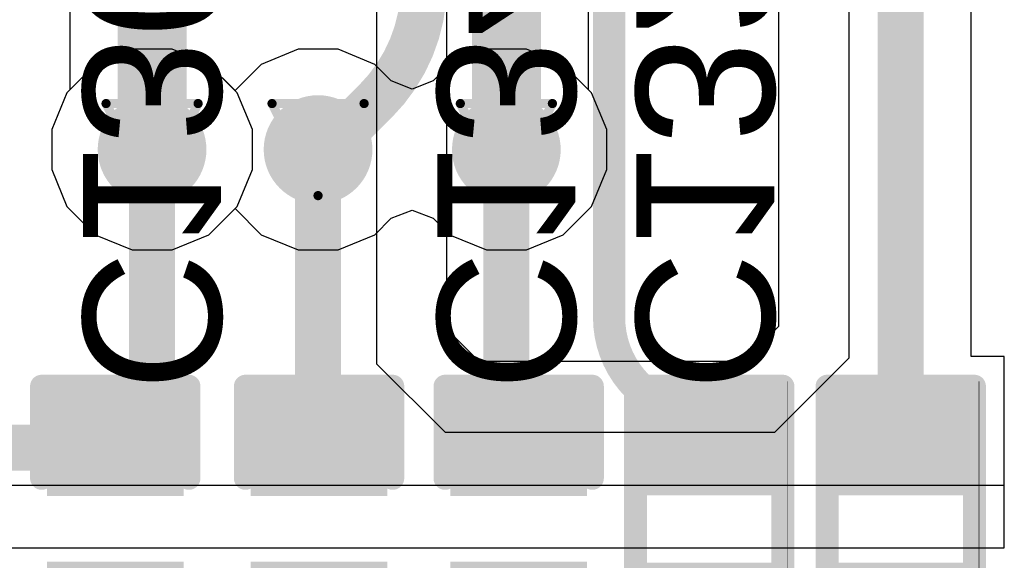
# Model space of a CAD drawing. Header units: inches. Extents: x 0 to 12.2, y 0 to 7.
# Tile 51 of 154: x 2.805 to 3.019, y 1.276 to 1.393. Entities that reach past the tile are written whole.
import ezdxf

# ---------------------------------------------------------------- set-up
doc = ezdxf.new("R2010")
doc.units = ezdxf.units.IN
doc.header["$MEASUREMENT"] = 0
for name, color, linetype in [('Bottom Layer', 5, 'Continuous'), ('Bottom Overlay', 54, 'Continuous'), ('Drill Drawing', 1, 'Continuous'), ('Layer 1', 16, 'Continuous'), ('Layer 2', 76, 'Continuous'), ('Top Layer', 1, 'Continuous'), ('Top Overlay', 2, 'Continuous'), ('Top Paste', 8, 'Continuous'), ('Top Solder', 216, 'Continuous'), ('Via Holes', 16, 'Continuous')]:
    doc.layers.add(name, color=color, linetype=linetype)
doc.styles.add('Arial', font='txt', dxfattribs={"height": 0.2})

# ---------------------------------------------------------------- blocks, each defined once
blk = doc.blocks.new('R___0402_73')
at = {"layer": 'Top Layer'}
for points in [[(-0.0275, -0.0125), (-0.0275, 0.0125), (-0.0095, 0.0125), (-0.0095, -0.0125)], [(0.0095, -0.0125), (0.0095, 0.0125), (0.0275, 0.0125), (0.0275, -0.0125)]]:
    blk.add_hatch(color=1, dxfattribs=at).paths.add_polyline_path(points)
at = {"layer": 'Top Paste'}
for points in [[(-0.0275, -0.0125), (-0.0275, 0.0125), (-0.0095, 0.0125), (-0.0095, -0.0125)], [(0.0095, -0.0125), (0.0095, 0.0125), (0.0275, 0.0125), (0.0275, -0.0125)]]:
    blk.add_hatch(color=8, dxfattribs=at).paths.add_polyline_path(points)
at = {"layer": 'Top Solder'}
for points in [[(-0.02967, -0.01467), (-0.02967, 0.01467), (-0.00733, 0.01467), (-0.00733, -0.01467)], [(0.00733, -0.01467), (0.00733, 0.01467), (0.02967, 0.01467), (0.02967, -0.01467)]]:
    blk.add_hatch(color=216, dxfattribs=at).paths.add_polyline_path(points)
at = {"layer": 'Top Overlay'}
for points, const_width in [([(0.031, 0.016), (-0.031, 0.016)], 0.005), ([(-0.031, 0.016), (-0.031, -0.016)], 0.005), ([(0.031, 0.016), (0.031, -0.016)], 0.005), ([(-0.031, -0.016), (0.031, -0.016)], 0.005), ([(-0.032, -0.017), (0.032, -0.017)], 0.000127)]:
    blk.add_lwpolyline(points, dxfattribs=dict(at, const_width=const_width))
for points, const_width in [([(-0.03225, 0.016, 1), (-0.02975, 0.016, 1)], 0.0025), ([(-0.03225, 0.016, 1), (-0.02975, 0.016, 1)], 0.0025), ([(0.02975, 0.016, 1), (0.03225, 0.016, 1)], 0.0025), ([(0.02975, 0.016, 1), (0.03225, 0.016, 1)], 0.0025), ([(-0.03225, -0.016, 1), (-0.02975, -0.016, 1)], 0.0025), ([(-0.03225, -0.016, 1), (-0.02975, -0.016, 1)], 0.0025), ([(0.02975, -0.016, 1), (0.03225, -0.016, 1)], 0.0025), ([(0.02975, -0.016, 1), (0.03225, -0.016, 1)], 0.0025), ([(-0.03203, -0.017, 1), (-0.03197, -0.017, 1)], 0.0000635), ([(0.03197, -0.017, 1), (0.03203, -0.017, 1)], 0.0000635)]:
    blk.add_lwpolyline(points, format="xyb", close=True, dxfattribs=dict(at, const_width=const_width))
blk = doc.blocks.new('R___0402_74')
at = {"layer": 'Top Layer'}
for points in [[(-0.0275, -0.0125), (-0.0275, 0.0125), (-0.0095, 0.0125), (-0.0095, -0.0125)], [(0.0095, -0.0125), (0.0095, 0.0125), (0.0275, 0.0125), (0.0275, -0.0125)]]:
    blk.add_hatch(color=1, dxfattribs=at).paths.add_polyline_path(points)
at = {"layer": 'Top Paste'}
for points in [[(-0.0275, -0.0125), (-0.0275, 0.0125), (-0.0095, 0.0125), (-0.0095, -0.0125)], [(0.0095, -0.0125), (0.0095, 0.0125), (0.0275, 0.0125), (0.0275, -0.0125)]]:
    blk.add_hatch(color=8, dxfattribs=at).paths.add_polyline_path(points)
at = {"layer": 'Top Solder'}
for points in [[(-0.02967, -0.01467), (-0.02967, 0.01467), (-0.00733, 0.01467), (-0.00733, -0.01467)], [(0.00733, -0.01467), (0.00733, 0.01467), (0.02967, 0.01467), (0.02967, -0.01467)]]:
    blk.add_hatch(color=216, dxfattribs=at).paths.add_polyline_path(points)
at = {"layer": 'Top Overlay'}
for points, const_width in [([(-0.031, 0.016), (0.031, 0.016)], 0.005), ([(-0.031, 0.016), (-0.031, -0.016)], 0.005), ([(0.031, 0.016), (0.031, -0.016)], 0.005), ([(0.031, -0.016), (-0.031, -0.016)], 0.005), ([(-0.032, -0.017), (0.032, -0.017)], 0.000127)]:
    blk.add_lwpolyline(points, dxfattribs=dict(at, const_width=const_width))
for points, const_width in [([(-0.03225, 0.016, 1), (-0.02975, 0.016, 1)], 0.0025), ([(-0.03225, 0.016, 1), (-0.02975, 0.016, 1)], 0.0025), ([(0.02975, 0.016, 1), (0.03225, 0.016, 1)], 0.0025), ([(0.02975, 0.016, 1), (0.03225, 0.016, 1)], 0.0025), ([(-0.03225, -0.016, 1), (-0.02975, -0.016, 1)], 0.0025), ([(-0.03225, -0.016, 1), (-0.02975, -0.016, 1)], 0.0025), ([(0.02975, -0.016, 1), (0.03225, -0.016, 1)], 0.0025), ([(0.02975, -0.016, 1), (0.03225, -0.016, 1)], 0.0025), ([(-0.03203, -0.017, 1), (-0.03197, -0.017, 1)], 0.0000635), ([(0.03197, -0.017, 1), (0.03203, -0.017, 1)], 0.0000635)]:
    blk.add_lwpolyline(points, format="xyb", close=True, dxfattribs=dict(at, const_width=const_width))
blk = doc.blocks.new('C___0402_220')
at = {"layer": 'Top Layer'}
for points in [[(-0.0275, -0.0125), (-0.0275, 0.0125), (-0.0095, 0.0125), (-0.0095, -0.0125)], [(0.0095, -0.0125), (0.0095, 0.0125), (0.0275, 0.0125), (0.0275, -0.0125)]]:
    blk.add_hatch(color=1, dxfattribs=at).paths.add_polyline_path(points)
at = {"layer": 'Top Paste'}
for points in [[(-0.0275, -0.0125), (-0.0275, 0.0125), (-0.0095, 0.0125), (-0.0095, -0.0125)], [(0.0095, -0.0125), (0.0095, 0.0125), (0.0275, 0.0125), (0.0275, -0.0125)]]:
    blk.add_hatch(color=8, dxfattribs=at).paths.add_polyline_path(points)
at = {"layer": 'Top Solder'}
for points in [[(-0.02986, -0.01486), (-0.02986, 0.01486), (-0.00714, 0.01486), (-0.00714, -0.01486)], [(0.00714, -0.01486), (0.00714, 0.01486), (0.02986, 0.01486), (0.02986, -0.01486)]]:
    blk.add_hatch(color=216, dxfattribs=at).paths.add_polyline_path(points)
at = {"layer": 'Top Overlay', "const_width": 0.005}
for points in [[(-0.031, 0.016), (-0.011, 0.016)], [(-0.031, 0.016), (-0.031, -0.016)], [(0.011, 0.016), (0.031, 0.016)], [(0.031, 0.016), (0.031, -0.016)], [(-0.031, -0.016), (-0.011, -0.016)], [(0.011, -0.016), (0.031, -0.016)]]:
    blk.add_lwpolyline(points, dxfattribs=at)
at = {"layer": 'Top Overlay', "const_width": 0.0025}
for points in [[(-0.03225, 0.016, 1), (-0.02975, 0.016, 1)], [(-0.03225, 0.016, 1), (-0.02975, 0.016, 1)], [(-0.01225, 0.016, 1), (-0.00975, 0.016, 1)], [(0.00975, 0.016, 1), (0.01225, 0.016, 1)], [(0.02975, 0.016, 1), (0.03225, 0.016, 1)], [(0.02975, 0.016, 1), (0.03225, 0.016, 1)], [(-0.03225, -0.016, 1), (-0.02975, -0.016, 1)], [(-0.03225, -0.016, 1), (-0.02975, -0.016, 1)], [(-0.01225, -0.016, 1), (-0.00975, -0.016, 1)], [(0.00975, -0.016, 1), (0.01225, -0.016, 1)], [(0.02975, -0.016, 1), (0.03225, -0.016, 1)], [(0.02975, -0.016, 1), (0.03225, -0.016, 1)]]:
    blk.add_lwpolyline(points, format="xyb", close=True, dxfattribs=at)
blk = doc.blocks.new('C___0402_223')
at = {"layer": 'Top Layer'}
for points in [[(-0.0275, -0.0125), (-0.0275, 0.0125), (-0.0095, 0.0125), (-0.0095, -0.0125)], [(0.0095, -0.0125), (0.0095, 0.0125), (0.0275, 0.0125), (0.0275, -0.0125)]]:
    blk.add_hatch(color=1, dxfattribs=at).paths.add_polyline_path(points)
at = {"layer": 'Top Paste'}
for points in [[(-0.0275, -0.0125), (-0.0275, 0.0125), (-0.0095, 0.0125), (-0.0095, -0.0125)], [(0.0095, -0.0125), (0.0095, 0.0125), (0.0275, 0.0125), (0.0275, -0.0125)]]:
    blk.add_hatch(color=8, dxfattribs=at).paths.add_polyline_path(points)
at = {"layer": 'Top Solder'}
for points in [[(-0.02986, -0.01486), (-0.02986, 0.01486), (-0.00714, 0.01486), (-0.00714, -0.01486)], [(0.00714, -0.01486), (0.00714, 0.01486), (0.02986, 0.01486), (0.02986, -0.01486)]]:
    blk.add_hatch(color=216, dxfattribs=at).paths.add_polyline_path(points)
at = {"layer": 'Top Overlay', "const_width": 0.005}
for points in [[(-0.031, 0.016), (-0.031, -0.016)], [(-0.031, 0.016), (-0.011, 0.016)], [(0.031, 0.016), (0.011, 0.016)], [(0.031, 0.016), (0.031, -0.016)], [(-0.011, -0.016), (-0.031, -0.016)], [(0.031, -0.016), (0.011, -0.016)]]:
    blk.add_lwpolyline(points, dxfattribs=at)
at = {"layer": 'Top Overlay', "const_width": 0.0025}
for points in [[(-0.03225, 0.016, 1), (-0.02975, 0.016, 1)], [(-0.03225, 0.016, 1), (-0.02975, 0.016, 1)], [(-0.01225, 0.016, 1), (-0.00975, 0.016, 1)], [(0.00975, 0.016, 1), (0.01225, 0.016, 1)], [(0.02975, 0.016, 1), (0.03225, 0.016, 1)], [(0.02975, 0.016, 1), (0.03225, 0.016, 1)], [(-0.03225, -0.016, 1), (-0.02975, -0.016, 1)], [(-0.03225, -0.016, 1), (-0.02975, -0.016, 1)], [(-0.01225, -0.016, 1), (-0.00975, -0.016, 1)], [(0.00975, -0.016, 1), (0.01225, -0.016, 1)], [(0.02975, -0.016, 1), (0.03225, -0.016, 1)], [(0.02975, -0.016, 1), (0.03225, -0.016, 1)]]:
    blk.add_lwpolyline(points, format="xyb", close=True, dxfattribs=at)
blk = doc.blocks.new('C___0402_242')
at = {"layer": 'Top Layer'}
for points in [[(-0.0275, -0.0125), (-0.0275, 0.0125), (-0.0095, 0.0125), (-0.0095, -0.0125)], [(0.0095, -0.0125), (0.0095, 0.0125), (0.0275, 0.0125), (0.0275, -0.0125)]]:
    blk.add_hatch(color=1, dxfattribs=at).paths.add_polyline_path(points)
at = {"layer": 'Top Paste'}
for points in [[(-0.0275, -0.0125), (-0.0275, 0.0125), (-0.0095, 0.0125), (-0.0095, -0.0125)], [(0.0095, -0.0125), (0.0095, 0.0125), (0.0275, 0.0125), (0.0275, -0.0125)]]:
    blk.add_hatch(color=8, dxfattribs=at).paths.add_polyline_path(points)
at = {"layer": 'Top Solder'}
for points in [[(-0.02986, -0.01486), (-0.02986, 0.01486), (-0.00714, 0.01486), (-0.00714, -0.01486)], [(0.00714, -0.01486), (0.00714, 0.01486), (0.02986, 0.01486), (0.02986, -0.01486)]]:
    blk.add_hatch(color=216, dxfattribs=at).paths.add_polyline_path(points)
at = {"layer": 'Top Overlay', "const_width": 0.005}
for points in [[(-0.031, 0.016), (-0.031, -0.016)], [(-0.031, 0.016), (-0.011, 0.016)], [(0.011, 0.016), (0.031, 0.016)], [(0.031, 0.016), (0.031, -0.016)], [(-0.031, -0.016), (-0.011, -0.016)], [(0.031, -0.016), (0.011, -0.016)]]:
    blk.add_lwpolyline(points, dxfattribs=at)
at = {"layer": 'Top Overlay', "const_width": 0.0025}
for points in [[(-0.03225, 0.016, 1), (-0.02975, 0.016, 1)], [(-0.03225, 0.016, 1), (-0.02975, 0.016, 1)], [(-0.01225, 0.016, 1), (-0.00975, 0.016, 1)], [(0.00975, 0.016, 1), (0.01225, 0.016, 1)], [(0.02975, 0.016, 1), (0.03225, 0.016, 1)], [(0.02975, 0.016, 1), (0.03225, 0.016, 1)], [(-0.03225, -0.016, 1), (-0.02975, -0.016, 1)], [(-0.03225, -0.016, 1), (-0.02975, -0.016, 1)], [(-0.01225, -0.016, 1), (-0.00975, -0.016, 1)], [(0.00975, -0.016, 1), (0.01225, -0.016, 1)], [(0.02975, -0.016, 1), (0.03225, -0.016, 1)], [(0.02975, -0.016, 1), (0.03225, -0.016, 1)]]:
    blk.add_lwpolyline(points, format="xyb", close=True, dxfattribs=at)

msp = doc.modelspace()

# ---------------------------------------------------------------- hatches: boundary and pattern name
at = {"layer": 'Bottom Layer'}
h = msp.add_hatch(color=5, dxfattribs=at)
edge = h.paths.add_edge_path()
edge.add_arc((2.83394, 1.365), 0.01181, 0, 360)
h = msp.add_hatch(color=5, dxfattribs=at)
edge = h.paths.add_edge_path()
edge.add_arc((2.87, 1.365), 0.01181, 0, 360)
h = msp.add_hatch(color=5, dxfattribs=at)
edge = h.paths.add_edge_path()
edge.add_arc((2.91091, 1.365), 0.01181, 0, 360)
at = {"layer": 'Layer 1'}
h = msp.add_hatch(color=16, dxfattribs=at)
edge = h.paths.add_edge_path()
edge.add_arc((2.83394, 1.365), 0.01181, 0, 360)
h = msp.add_hatch(color=16, dxfattribs=at)
edge = h.paths.add_edge_path()
edge.add_arc((2.87, 1.365), 0.01181, 0, 360)
h = msp.add_hatch(color=16, dxfattribs=at)
edge = h.paths.add_edge_path()
edge.add_arc((2.91091, 1.365), 0.01181, 0, 360)
at = {"layer": 'Layer 2'}
h = msp.add_hatch(color=76, dxfattribs=at)
edge = h.paths.add_edge_path()
edge.add_arc((2.83394, 1.365), 0.01181, 0, 360)
h = msp.add_hatch(color=76, dxfattribs=at)
edge = h.paths.add_edge_path()
edge.add_arc((2.87, 1.365), 0.01181, 0, 360)
h = msp.add_hatch(color=76, dxfattribs=at)
edge = h.paths.add_edge_path()
edge.add_arc((2.91091, 1.365), 0.01181, 0, 360)
at = {"layer": 'Top Layer'}
h = msp.add_hatch(color=1, dxfattribs=at)
edge = h.paths.add_edge_path()
edge.add_arc((2.83394, 1.365), 0.01181, 0, 360)
h = msp.add_hatch(color=1, dxfattribs=at)
edge = h.paths.add_edge_path()
edge.add_arc((2.87, 1.365), 0.01181, 0, 360)
h = msp.add_hatch(color=1, dxfattribs=at)
edge = h.paths.add_edge_path()
edge.add_arc((2.91091, 1.365), 0.01181, 0, 360)
msp.add_hatch(color=1, dxfattribs=at).paths.add_polyline_path([(2.81344, 1.29208), (2.84027, 1.29208), (2.84027, 1.31008), (2.81344, 1.31008)])
at = {"layer": 'Via Holes'}
h = msp.add_hatch(color=7, dxfattribs=at)
edge = h.paths.add_edge_path()
edge.add_arc((2.83394, 1.365), 0.00591, 0, 360)
h = msp.add_hatch(color=7, dxfattribs=at)
edge = h.paths.add_edge_path()
edge.add_arc((2.87, 1.365), 0.00591, 0, 360)
h = msp.add_hatch(color=7, dxfattribs=at)
edge = h.paths.add_edge_path()
edge.add_arc((2.91091, 1.365), 0.00591, 0, 360)

# ---------------------------------------------------------------- linework, layer by layer
at = {"layer": 'Bottom Layer'}
for p, q in [((2.8161, 1.42772), (2.8161, 1.378)), ((2.92876, 1.378), (2.92876, 1.42105)), ((2.8161, 1.378), (2.81545, 1.37735)), ((2.92941, 1.37735), (2.92876, 1.378)), ((2.81545, 1.37735), (2.81213, 1.36934)), ((2.93273, 1.36934), (2.92941, 1.37735)), ((2.81213, 1.36934), (2.81213, 1.36066)), ((2.93273, 1.36066), (2.93273, 1.36934)), ((2.81213, 1.36066), (2.81545, 1.35265)), ((2.92941, 1.35265), (2.93273, 1.36066)), ((2.81545, 1.35265), (2.82159, 1.34651)), ((2.8463, 1.34651), (2.85197, 1.35218)), ((2.85197, 1.35218), (2.85765, 1.34651)), ((2.92327, 1.34651), (2.92941, 1.35265)), ((2.88235, 1.34651), (2.88591, 1.35007)), ((2.88591, 1.35007), (2.89046, 1.35187)), ((2.89046, 1.35187), (2.895, 1.35007)), ((2.895, 1.35007), (2.89856, 1.34651)), ((2.82159, 1.34651), (2.8296, 1.34319)), ((2.83828, 1.34319), (2.8463, 1.34651)), ((2.85765, 1.34651), (2.86566, 1.34319)), ((2.87434, 1.34319), (2.88235, 1.34651)), ((2.89856, 1.34651), (2.90658, 1.34319)), ((2.91525, 1.34319), (2.92327, 1.34651)), ((2.8296, 1.34319), (2.83828, 1.34319)), ((2.86566, 1.34319), (2.87434, 1.34319)), ((2.90658, 1.34319), (2.91525, 1.34319))]:
    msp.add_line(p, q, dxfattribs=at)
at = {"layer": 'Bottom Layer', "const_width": 0.015}
for points in [[(2.83394, 1.365), (2.83394, 1.44672)], [(2.91091, 1.365), (2.91091, 1.44496)]]:
    msp.add_lwpolyline(points, dxfattribs=at)
at = {"layer": 'Bottom Layer', "const_width": 0.0075}
for points in [[(2.83019, 1.365, 1), (2.83769, 1.365, 1)], [(2.90716, 1.365, 1), (2.91466, 1.365, 1)]]:
    msp.add_lwpolyline(points, format="xyb", close=True, dxfattribs=at)
at = {"layer": 'Drill Drawing', "const_width": 0.002}
for points in [[(2.82394, 1.375), (2.84394, 1.375)], [(2.82394, 1.375), (2.83394, 1.355)], [(2.83394, 1.355), (2.84394, 1.375)], [(2.86, 1.375), (2.88, 1.375)], [(2.86, 1.375), (2.87, 1.355)], [(2.87, 1.355), (2.88, 1.375)], [(2.90091, 1.375), (2.92091, 1.375)], [(2.90091, 1.375), (2.91091, 1.355)], [(2.91091, 1.355), (2.92091, 1.375)]]:
    msp.add_lwpolyline(points, dxfattribs=at)
at = {"layer": 'Drill Drawing', "const_width": 0.001}
for points in [[(2.82344, 1.375, 1), (2.82444, 1.375, 1)], [(2.82344, 1.375, 1), (2.82444, 1.375, 1)], [(2.84344, 1.375, 1), (2.84444, 1.375, 1)], [(2.84344, 1.375, 1), (2.84444, 1.375, 1)], [(2.8595, 1.375, 1), (2.8605, 1.375, 1)], [(2.8595, 1.375, 1), (2.8605, 1.375, 1)], [(2.8795, 1.375, 1), (2.8805, 1.375, 1)], [(2.8795, 1.375, 1), (2.8805, 1.375, 1)], [(2.90041, 1.375, 1), (2.90141, 1.375, 1)], [(2.90041, 1.375, 1), (2.90141, 1.375, 1)], [(2.92041, 1.375, 1), (2.92141, 1.375, 1)], [(2.92041, 1.375, 1), (2.92141, 1.375, 1)], [(2.83344, 1.355, 1), (2.83444, 1.355, 1)], [(2.83344, 1.355, 1), (2.83444, 1.355, 1)], [(2.8695, 1.355, 1), (2.8705, 1.355, 1)], [(2.8695, 1.355, 1), (2.8705, 1.355, 1)], [(2.91041, 1.355, 1), (2.91141, 1.355, 1)], [(2.91041, 1.355, 1), (2.91141, 1.355, 1)]]:
    msp.add_lwpolyline(points, format="xyb", close=True, dxfattribs=at)
at = {"layer": 'Layer 1'}
for p, q in [((2.8296, 1.38681), (2.82159, 1.38349)), ((2.83828, 1.38681), (2.8296, 1.38681)), ((2.8463, 1.38349), (2.83828, 1.38681)), ((2.86566, 1.38681), (2.85765, 1.38349)), ((2.87434, 1.38681), (2.86566, 1.38681)), ((2.88235, 1.38349), (2.87434, 1.38681)), ((2.90658, 1.38681), (2.89856, 1.38349)), ((2.91525, 1.38681), (2.90658, 1.38681)), ((2.92327, 1.38349), (2.91525, 1.38681)), ((2.82159, 1.38349), (2.81545, 1.37735)), ((2.85197, 1.37782), (2.8463, 1.38349)), ((2.85765, 1.38349), (2.85197, 1.37782)), ((2.88591, 1.37993), (2.88235, 1.38349)), ((2.89856, 1.38349), (2.895, 1.37993)), ((2.92941, 1.37735), (2.92327, 1.38349)), ((2.89046, 1.37813), (2.88591, 1.37993)), ((2.895, 1.37993), (2.89046, 1.37813)), ((2.81545, 1.37735), (2.81213, 1.36934)), ((2.93273, 1.36934), (2.92941, 1.37735)), ((2.81213, 1.36934), (2.81213, 1.36066)), ((2.93273, 1.36066), (2.93273, 1.36934)), ((2.81213, 1.36066), (2.81545, 1.35265)), ((2.92941, 1.35265), (2.93273, 1.36066)), ((2.81545, 1.35265), (2.82159, 1.34651)), ((2.8463, 1.34651), (2.85197, 1.35218)), ((2.85197, 1.35218), (2.85765, 1.34651)), ((2.92327, 1.34651), (2.92941, 1.35265)), ((2.88235, 1.34651), (2.88591, 1.35007)), ((2.88591, 1.35007), (2.89046, 1.35187)), ((2.89046, 1.35187), (2.895, 1.35007)), ((2.895, 1.35007), (2.89856, 1.34651)), ((2.82159, 1.34651), (2.8296, 1.34319)), ((2.83828, 1.34319), (2.8463, 1.34651)), ((2.85765, 1.34651), (2.86566, 1.34319)), ((2.87434, 1.34319), (2.88235, 1.34651)), ((2.89856, 1.34651), (2.90658, 1.34319)), ((2.91525, 1.34319), (2.92327, 1.34651)), ((2.8296, 1.34319), (2.83828, 1.34319)), ((2.86566, 1.34319), (2.87434, 1.34319)), ((2.90658, 1.34319), (2.91525, 1.34319))]:
    msp.add_line(p, q, dxfattribs=at)
at = {"layer": 'Layer 2'}
for p, q in [((2.89798, 1.32602), (2.89798, 1.48985)), ((2.88268, 1.48489), (2.88268, 1.31848)), ((2.97003, 1.46626), (2.97003, 1.32654)), ((2.98536, 1.31973), (2.98536, 1.45991)), ((2.8296, 1.38681), (2.82159, 1.38349)), ((2.83828, 1.38681), (2.8296, 1.38681)), ((2.8463, 1.38349), (2.83828, 1.38681)), ((2.82159, 1.38349), (2.81545, 1.37735)), ((2.85243, 1.37735), (2.8463, 1.38349)), ((2.81545, 1.37735), (2.81213, 1.36934)), ((2.85575, 1.36934), (2.85243, 1.37735)), ((2.81213, 1.36934), (2.81213, 1.36066)), ((2.85575, 1.36066), (2.85575, 1.36934)), ((2.81213, 1.36066), (2.81545, 1.35265)), ((2.85243, 1.35265), (2.85575, 1.36066)), ((2.81545, 1.35265), (2.82159, 1.34651)), ((2.8463, 1.34651), (2.85243, 1.35265)), ((2.82159, 1.34651), (2.8296, 1.34319)), ((2.83828, 1.34319), (2.8463, 1.34651)), ((2.8296, 1.34319), (2.83828, 1.34319)), ((2.97003, 1.32654), (2.96247, 1.31897)), ((2.90503, 1.31897), (2.89798, 1.32602)), ((2.88268, 1.31848), (2.89759, 1.30358)), ((2.96247, 1.31897), (2.90503, 1.31897)), ((2.96921, 1.30358), (2.98536, 1.31973)), ((2.89759, 1.30358), (2.96921, 1.30358))]:
    msp.add_line(p, q, dxfattribs=at)
at = {"layer": 'Top Layer'}
for p, q in [((3.01188, 1.32008), (3.01188, 1.41566)), ((3.01909, 1.32008), (3.01188, 1.32008)), ((3.01909, 1.27846), (3.01909, 1.32008)), ((3.01909, 1.292), (2.60764, 1.292)), ((3.01909, 1.27846), (3.01909, 1.292)), ((2.60764, 1.27846), (3.01909, 1.27846)), ((2.60764, 1.27846), (3.01909, 1.27846))]:
    msp.add_line(p, q, dxfattribs=at)
for points, const_width in [([(2.83394, 1.365), (2.83394, 1.43373)], 0.01), ([(2.91268, 1.365), (2.91268, 1.43373)], 0.01), ([(2.93323, 1.32851), (2.93323, 1.43287)], 0.007), ([(2.99659, 1.30108), (2.99659, 1.41566)], 0.01), ([(2.87198, 1.365), (2.88249, 1.37551)], 0.01), ([(2.83394, 1.29958), (2.83394, 1.365)], 0.01), ([(2.87, 1.365), (2.87198, 1.365)], 0.01), ([(2.87, 1.3013), (2.87, 1.365)], 0.01), ([(2.91091, 1.30285), (2.91091, 1.365)], 0.01), ([(2.93941, 1.31358), (2.94598, 1.30701)], 0.007), ([(2.94598, 1.30658), (2.94598, 1.30701)], 0.007), ([(2.94598, 1.30658), (2.95148, 1.30108)], 0.007), ([(2.91091, 1.30285), (2.91268, 1.30108)], 0.01), ([(2.76267, 1.30027), (2.81825, 1.30027)], 0.01), ([(2.87, 1.3013), (2.87022, 1.30108)], 0.01), ([(2.95148, 1.30108), (2.95498, 1.30108)], 0.007)]:
    msp.add_lwpolyline(points, dxfattribs=dict(at, const_width=const_width))
for points, const_width in [([(2.893, 1.40089, -0.198912), (2.88249, 1.37551)], 0.01), ([(2.93941, 1.31358, -0.198914), (2.93323, 1.32851)], 0.007)]:
    msp.add_lwpolyline(points, format="xyb", dxfattribs=dict(at, const_width=const_width))
for points, const_width in [([(2.87999, 1.37551, 1), (2.88499, 1.37551, 1)], 0.005), ([(2.87999, 1.37551, 1), (2.88499, 1.37551, 1)], 0.005), ([(2.83144, 1.365, 1), (2.83644, 1.365, 1)], 0.005), ([(2.83144, 1.365, 1), (2.83644, 1.365, 1)], 0.005), ([(2.8675, 1.365, 1), (2.8725, 1.365, 1)], 0.005), ([(2.8675, 1.365, 1), (2.8725, 1.365, 1)], 0.005), ([(2.86948, 1.365, 1), (2.87448, 1.365, 1)], 0.005), ([(2.86948, 1.365, 1), (2.87448, 1.365, 1)], 0.005), ([(2.90841, 1.365, 1), (2.91341, 1.365, 1)], 0.005), ([(2.91018, 1.365, 1), (2.91518, 1.365, 1)], 0.005), ([(2.93148, 1.32851, 1), (2.93498, 1.32851, 1)], 0.0035), ([(2.93148, 1.32851, 1), (2.93498, 1.32851, 1)], 0.0035), ([(2.93766, 1.31358, 1), (2.94116, 1.31358, 1)], 0.0035), ([(2.93766, 1.31358, 1), (2.94116, 1.31358, 1)], 0.0035), ([(2.94423, 1.30701, 1), (2.94773, 1.30701, 1)], 0.0035), ([(2.94423, 1.30701, 1), (2.94773, 1.30701, 1)], 0.0035), ([(2.94423, 1.30658, 1), (2.94773, 1.30658, 1)], 0.0035), ([(2.94423, 1.30658, 1), (2.94773, 1.30658, 1)], 0.0035), ([(2.90841, 1.30285, 1), (2.91341, 1.30285, 1)], 0.005), ([(2.90841, 1.30285, 1), (2.91341, 1.30285, 1)], 0.005), ([(2.81575, 1.30027, 1), (2.82075, 1.30027, 1)], 0.005), ([(2.8675, 1.3013, 1), (2.8725, 1.3013, 1)], 0.005), ([(2.8675, 1.3013, 1), (2.8725, 1.3013, 1)], 0.005), ([(2.86772, 1.30108, 1), (2.87272, 1.30108, 1)], 0.005), ([(2.91018, 1.30108, 1), (2.91518, 1.30108, 1)], 0.005), ([(2.99409, 1.30108, 1), (2.99909, 1.30108, 1)], 0.005), ([(2.83144, 1.29958, 1), (2.83644, 1.29958, 1)], 0.005), ([(2.94973, 1.30108, 1), (2.95323, 1.30108, 1)], 0.0035), ([(2.94973, 1.30108, 1), (2.95323, 1.30108, 1)], 0.0035), ([(2.95323, 1.30108, 1), (2.95673, 1.30108, 1)], 0.0035)]:
    msp.add_lwpolyline(points, format="xyb", close=True, dxfattribs=dict(at, const_width=const_width))

# ---------------------------------------------------------------- block references
at = {"rotation": 90}
for name, p in [('C___0402_220', (2.82594, 1.28258)), ('C___0402_242', (2.87022, 1.28258)), ('C___0402_223', (2.91359, 1.28258)), ('R___0402_74', (2.95498, 1.28258)), ('R___0402_73', (2.99659, 1.28258))]:
    msp.add_blockref(name, p, dxfattribs=at)

# ---------------------------------------------------------------- texts
at = {"layer": 'Bottom Overlay', "style": 'Arial', "text_generation_flag": 2}
for s, p in [('C134', (2.89592, 1.31252)), ('C130', (2.81895, 1.31252)), ('C132', (2.93912, 1.31252))]:
    msp.add_text(s, height=0.03, rotation=270, dxfattribs=at).set_placement(p)

doc.saveas('drawing.dxf')
